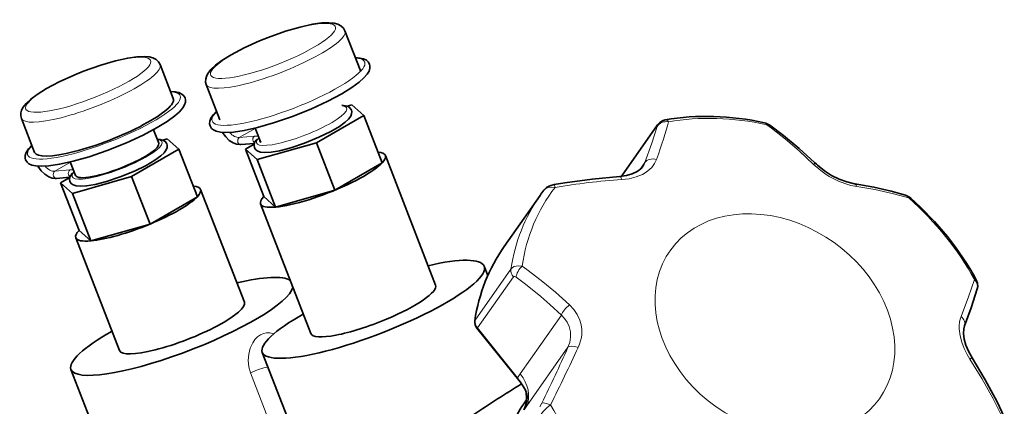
# Model space of a CAD drawing. Extents: x 353 to 846, y 131 to 745.
# Tile 12 of 12: x 711 to 843, y 687 to 739. Entities that reach past the tile are written whole.
import ezdxf

# ---------------------------------------------------------------- set-up
doc = ezdxf.new("R2010")
doc.units = 0

msp = doc.modelspace()

# ---------------------------------------------------------------- linework, layer by layer
at = {"color": 7, "lineweight": 35, "ltscale": 0.146613}
msp.add_line((754.636536, 737.679688), (756.757874, 732.21228), dxfattribs=at)
at = {"color": 7, "lineweight": 35, "ltscale": 0.122177}
for p, q in [((729.790527, 733.130798), (731.558289, 728.574646)), ((711.144836, 725.896362), (712.912598, 721.34021))]:
    msp.add_line(p, q, dxfattribs=at)
at = {"color": 7, "lineweight": 35, "ltscale": 0.126812}
msp.add_line((735.990784, 730.445251), (737.825623, 725.716248), dxfattribs=at)
at = {"color": 7, "lineweight": 35, "ltscale": 0.016312}
msp.add_line((755.566711, 727.713135), (754.939148, 727.534607), dxfattribs=at)
at = {"color": 7, "lineweight": 35, "ltscale": 0.05316}
for p, q in [((757.157715, 726.302368), (755.566711, 727.713135)), ((730.720764, 723.164246), (732.311707, 721.753418)), ((743.722656, 715.396851), (745.31366, 713.986084)), ((718.876709, 710.847961), (720.467712, 709.437195))]:
    msp.add_line(p, q, dxfattribs=at)
at = {"color": 7, "lineweight": 35, "ltscale": 0.183712}
msp.add_line((750.793762, 722.628113), (757.157715, 726.302368), dxfattribs=at)
at = {"color": 7, "lineweight": 35, "ltscale": 0.171049}
for p, q in [((757.157715, 726.302368), (759.632568, 719.923706)), ((741.247803, 721.775513), (743.722656, 715.396851)), ((716.401794, 717.226624), (718.876709, 710.847961))]:
    msp.add_line(p, q, dxfattribs=at)
at = {"color": 7, "lineweight": 35, "ltscale": 0.048635}
for p, q in [((728.89325, 724.385254), (729.596924, 722.571594)), ((717.705811, 720.044617), (718.409485, 718.230957))]:
    msp.add_line(p, q, dxfattribs=at)
at = {"color": 7, "lineweight": 13, "ltscale": 0.061654}
msp.add_line((740.427368, 723.331177), (742.56311, 724.56427), dxfattribs=at)
at = {"color": 7, "lineweight": 35, "ltscale": 0.052304}
msp.add_line((742.550598, 724.596619), (743.307373, 722.646118), dxfattribs=at)
at = {"color": 7, "lineweight": 13, "ltscale": 0.205473}
msp.add_line((796.574097, 724.860046), (791.847717, 718.136047), dxfattribs=at)
at = {"color": 7, "lineweight": 35, "ltscale": 0.209759}
for p, q in [((796.672729, 725.039246), (791.847778, 718.174988)), ((776.040466, 708.679565), (780.865417, 715.543823))]:
    msp.add_line(p, q, dxfattribs=at)
at = {"color": 7, "lineweight": 35, "ltscale": 0.015346}
msp.add_line((730.720764, 723.164246), (730.130371, 722.996277), dxfattribs=at)
at = {"color": 7, "lineweight": 13, "ltscale": 0.051016}
for p, q in [((740.427368, 723.331177), (742.4599, 723.512695)), ((715.624268, 718.790161), (717.656799, 718.97168))]:
    msp.add_line(p, q, dxfattribs=at)
at = {"color": 7, "lineweight": 35, "ltscale": 0.000254}
msp.add_line((742.73999, 723.038147), (742.733887, 723.030029), dxfattribs=at)
at = {"color": 7, "lineweight": 35, "ltscale": 0.183711}
for p, q in [((725.947754, 718.079224), (732.311707, 721.753418)), ((753.268616, 716.249512), (759.632568, 719.923706)), ((728.422668, 711.700623), (734.786621, 715.374817))]:
    msp.add_line(p, q, dxfattribs=at)
at = {"color": 7, "lineweight": 35, "ltscale": 0.171048}
for p, q in [((732.311707, 721.753418), (734.786621, 715.374817)), ((725.947754, 718.079224), (728.422668, 711.700623)), ((717.992798, 715.815796), (720.467712, 709.437195))]:
    msp.add_line(p, q, dxfattribs=at)
at = {"color": 7, "lineweight": 35, "ltscale": 0.045335}
for p, q in [((742.454834, 722.538879), (740.648621, 722.377563)), ((717.651733, 717.997864), (715.84552, 717.836487))]:
    msp.add_line(p, q, dxfattribs=at)
at = {"color": 7, "lineweight": 35, "ltscale": 0.034208}
msp.add_line((742.4328, 722.459656), (741.247803, 721.775513), dxfattribs=at)
at = {"color": 7, "lineweight": 35, "ltscale": 0.053161}
for p, q in [((741.247803, 721.775513), (742.838806, 720.364685)), ((717.992798, 715.815796), (716.401794, 717.226624))]:
    msp.add_line(p, q, dxfattribs=at)
at = {"color": 7, "lineweight": 35, "ltscale": 0.206767}
for p, q in [((742.838806, 720.364685), (750.793762, 722.628113)), ((717.992798, 715.815796), (725.947754, 718.079224)), ((745.31366, 713.986084), (753.268616, 716.249512)), ((720.467712, 709.437195), (728.422668, 711.700623))]:
    msp.add_line(p, q, dxfattribs=at)
at = {"color": 7, "lineweight": 35, "ltscale": 0.171047}
for p, q in [((750.793762, 722.628113), (753.268616, 716.249512)), ((742.838806, 720.364685), (745.31366, 713.986084))]:
    msp.add_line(p, q, dxfattribs=at)
at = {"color": 7, "lineweight": 35, "ltscale": 0.467041}
for p, q in [((760.068237, 720.915771), (766.825806, 703.499146)), ((743.287048, 714.404785), (750.044678, 696.988159))]:
    msp.add_line(p, q, dxfattribs=at)
at = {"color": 7, "lineweight": 13, "ltscale": 0.06057}
msp.add_line((715.624268, 718.790161), (717.722473, 720.001587), dxfattribs=at)
at = {"color": 7, "lineweight": 13, "ltscale": 0.027197}
msp.add_line((794.967163, 719.952148), (794.341553, 719.062134), dxfattribs=at)
at = {"color": 7, "lineweight": 35, "ltscale": 0.035585}
msp.add_line((717.634521, 717.938293), (716.401794, 717.226624), dxfattribs=at)
at = {"color": 7, "lineweight": 35, "ltscale": 0.000255}
msp.add_line((717.93689, 718.497131), (717.930786, 718.488953), dxfattribs=at)
at = {"color": 7, "lineweight": 35, "ltscale": 0.001255}
msp.add_line((791.819824, 718.133301), (791.847778, 718.174988), dxfattribs=at)
at = {"color": 7, "lineweight": 35, "ltscale": 0.406661}
msp.add_line((735.222229, 716.366882), (741.10614, 701.201904), dxfattribs=at)
at = {"color": 7, "lineweight": 35, "ltscale": 0.406659}
msp.add_line((718.441101, 709.855896), (724.325012, 694.690979), dxfattribs=at)
at = {"color": 7, "lineweight": 13, "ltscale": 0.209758}
for p, q in [((776.953796, 705.658813), (772.128845, 698.794617)), ((777.284119, 704.5979), (772.459167, 697.733704))]:
    msp.add_line(p, q, dxfattribs=at)
at = {"color": 7, "lineweight": 35, "ltscale": 0.033723}
msp.add_line((773.351807, 706.031189), (773.839722, 704.773621), dxfattribs=at)
at = {"color": 7, "lineweight": 13, "ltscale": 0.240636}
for p, q in [((783.735474, 699.450073), (778.200256, 691.575378)), ((784.619385, 695.130737), (779.084167, 687.256042))]:
    msp.add_line(p, q, dxfattribs=at)
at = {"color": 7, "lineweight": 35, "ltscale": 0.231515}
msp.add_line((772.369934, 697.690613), (778.171875, 690.472839), dxfattribs=at)
at = {"color": 7, "lineweight": 13, "ltscale": 0.214367}
msp.add_line((772.459167, 697.733704), (777.83136, 691.050537), dxfattribs=at)
at = {"color": 7, "lineweight": 35}
for p, q in [((743.518677, 694.456116), (750.857544, 675.541199)), ((717.799011, 692.158936), (725.137817, 673.244202))]:
    msp.add_line(p, q, dxfattribs=at)
at = {"color": 7, "lineweight": 13, "ltscale": 0.001463}
msp.add_line((744.297058, 692.449768), (744.23877, 692.44458), dxfattribs=at)
at = {"color": 7, "lineweight": 13, "ltscale": 0.355832}
for p, q in [((749.387329, 679.17511), (744.23877, 692.44458)), ((747.093262, 678.433411), (741.944702, 691.702881))]:
    msp.add_line(p, q, dxfattribs=at)
at = {"color": 7, "lineweight": 13, "ltscale": 0.016038}
msp.add_line((778.200256, 691.575378), (777.83136, 691.050537), dxfattribs=at)
at = {"color": 7, "lineweight": 35, "ltscale": 0.015919}
msp.add_line((779.052429, 688.075623), (778.686279, 687.554688), dxfattribs=at)
at = {"color": 7, "lineweight": 13, "ltscale": 0.016037}
msp.add_line((779.084167, 687.256042), (778.715271, 686.731262), dxfattribs=at)
at = {"color": 7, "lineweight": 13, "ltscale": 0.013243}
msp.add_line((780.854126, 687.152283), (781.109802, 687.616211), dxfattribs=at)
at = {"color": 7, "lineweight": 35}
for points in [[(754.636536, 737.679688), (754.431763, 738.039551), (754.084229, 738.363464), (753.663818, 738.577942), (753.177551, 738.706116), (752.489014, 738.768127), (751.514221, 738.72583), (750.276794, 738.5495), (748.614136, 738.181519), (746.648621, 737.612915), (744.304138, 736.783447), (743.14032, 736.313782)], [(743.14032, 736.313782), (741.061584, 735.369751), (739.334595, 734.454834), (738.084595, 733.676331), (737.234436, 733.04364), (736.606262, 732.458374), (736.209595, 731.950378), (736.007813, 731.551575), (735.916748, 731.219849), (735.904907, 730.791565), (735.990784, 730.445251)], [(729.790527, 733.130798), (729.585754, 733.490601), (729.23822, 733.814575), (728.81781, 734.029053), (728.331543, 734.157227), (727.643066, 734.219238), (726.668274, 734.176941), (725.430786, 734.00061), (723.768127, 733.632629), (721.802612, 733.064026), (719.458191, 732.234558), (718.294373, 731.764893)], [(757.936584, 733.202637), (757.76355, 733.492188), (757.512146, 733.713623), (757.130554, 733.898804), (756.654297, 734.015015), (756.037354, 734.070313)], [(736.49408, 724.882935), (736.705688, 724.550293), (736.949707, 724.351868), (737.324707, 724.178467), (737.878601, 724.055664), (738.629028, 724.012024), (739.632507, 724.068481), (741.074585, 724.279236), (742.876587, 724.676147), (745.023743, 725.283875), (747.453918, 726.112854), (750.048706, 727.151855), (752.324219, 728.207214), (754.201416, 729.211487), (755.547852, 730.046448), (756.542542, 730.77356), (757.18219, 731.342773), (757.629822, 731.859253), (757.868591, 732.260193), (757.988281, 732.637085), (758.001465, 732.917114), (757.936584, 733.202637)], [(718.294373, 731.764893), (716.215576, 730.820801), (714.488586, 729.905945), (713.238586, 729.127441), (712.388428, 728.494751), (711.760254, 727.909485), (711.363586, 727.401489), (711.161865, 727.002686), (711.07074, 726.670959), (711.05896, 726.242676), (711.144836, 725.896362)], [(733.133484, 728.661621), (732.956787, 728.955383), (732.701416, 729.177612), (732.314819, 729.362122), (731.822754, 729.478394), (731.187378, 729.530579)], [(711.690979, 720.341919), (711.902588, 720.009277), (712.146606, 719.810852), (712.521606, 719.637451), (713.0755, 719.514587), (713.825928, 719.470947), (714.829407, 719.527405), (716.271484, 719.738159), (718.073486, 720.135071), (720.220642, 720.742798), (722.650818, 721.571777), (725.245605, 722.61084), (727.521118, 723.666199), (729.398315, 724.67041), (730.744751, 725.505371), (731.739441, 726.232483), (732.379089, 726.801758), (732.826782, 727.318176), (733.065491, 727.719116), (733.185181, 728.096069), (733.198364, 728.376099), (733.133484, 728.661621)], [(737.378418, 726.869202), (736.903442, 726.360901), (736.614014, 725.930176), (736.455872, 725.517273), (736.43042, 725.153931), (736.49408, 724.882935)], [(742.462036, 721.956543), (742.637573, 721.684631), (742.901733, 721.493591), (743.300354, 721.362549), (743.870911, 721.311646), (744.695801, 721.364746), (745.849426, 721.563965), (747.365784, 721.955139), (749.208435, 722.569641), (751.142883, 723.361145), (752.715149, 724.133118), (753.879272, 724.818115), (754.667969, 725.389282), (755.119934, 725.812134), (755.410156, 726.204346), (755.534241, 726.517456), (755.548706, 726.850098), (755.50415, 727.016846)], [(755.50415, 727.016846), (755.309692, 727.307617), (755.050781, 727.486572), (754.68512, 727.606934), (754.234253, 727.658447)], [(796.672729, 725.039246), (797.003662, 725.39856), (797.402893, 725.631531), (797.703979, 725.715698)], [(811.773621, 724.983337), (813.610657, 723.602478), (815.700867, 721.867798), (817.774414, 719.981445), (818.032166, 719.73584)], [(730.70105, 722.475769), (730.509094, 722.764221), (730.20459, 722.965576), (729.807129, 723.079956), (729.384583, 723.119019)], [(738.129089, 724.029419), (738.599487, 723.402832), (739.07782, 722.948425), (739.60144, 722.608276), (740.067017, 722.429932), (740.485474, 722.371704), (740.648621, 722.377563)], [(742.462036, 721.956543), (742.408569, 722.285095), (742.493286, 722.641602), (742.700378, 722.987183), (742.733887, 723.030029)], [(712.541382, 722.295898), (712.077942, 721.791687), (711.784851, 721.338562), (711.641357, 720.919373), (711.634277, 720.555786), (711.690979, 720.341919)], [(717.658936, 717.415527), (717.834473, 717.143555), (718.098694, 716.952515), (718.497253, 716.821472), (719.067871, 716.77063), (719.8927, 716.823669), (721.046326, 717.022949), (722.562744, 717.414063), (724.405396, 718.028625), (726.339783, 718.820129), (727.912048, 719.592102), (729.076172, 720.277039), (729.864868, 720.848267), (730.316833, 721.271118), (730.607056, 721.66333), (730.73114, 721.97644), (730.745605, 722.309082), (730.70105, 722.475769)], [(713.325989, 719.488403), (713.796387, 718.861755), (714.274719, 718.40741), (714.79834, 718.067261), (715.263916, 717.888916), (715.682373, 717.830627), (715.84552, 717.836487)], [(794.707092, 719.452759), (794.400879, 719.111633), (793.903015, 718.754395), (793.229736, 718.445984), (792.486084, 718.237976), (791.579895, 718.110535)], [(822.972107, 717.172791), (822.096191, 717.36792), (821.102417, 717.718994), (820.070068, 718.226379), (819.10199, 718.846741), (818.149963, 719.625), (818.032166, 719.73584)], [(717.658936, 717.415527), (717.605469, 717.74408), (717.690186, 718.100586), (717.897278, 718.446167), (717.930786, 718.488953)], [(791.579895, 718.110535), (787.882385, 717.752014), (784.213623, 717.24884), (782.759949, 717.005554)], [(782.759949, 717.005554), (782.200745, 716.847778), (781.75238, 716.603577), (781.413696, 716.289063), (781.369202, 716.233032)], [(822.972107, 717.172791), (825.758362, 716.669983), (828.094849, 716.126343), (830.018188, 715.572327)], [(839.525818, 704.21051), (839.686401, 703.765747), (839.706604, 703.32196), (839.636353, 702.973267)], [(839.636353, 702.973267), (838.821777, 700.448059), (837.948486, 698.002319)], [(838.964417, 693.698486), (838.45874, 694.620972), (838.127686, 695.426514), (837.909485, 696.215332), (837.813965, 696.982666), (837.847534, 697.604858), (837.948486, 698.002319)], [(838.964417, 693.698486), (840.710999, 690.761292), (842.311279, 687.791809), (843.288269, 685.800659)], [(779.070496, 688.888306), (778.880432, 689.44519), (778.554749, 689.976868), (778.171814, 690.472778)], [(778.704163, 686.716431), (778.909851, 687.28241), (779.074463, 687.923035), (779.115417, 688.508362), (779.070496, 688.888306)]]:
    msp.add_lwpolyline(points, dxfattribs=at)
at = {"color": 7, "lineweight": 13}
for points in [[(794.967163, 719.952148), (795.898926, 722.570435), (796.624573, 724.831726)], [(796.624573, 724.831726), (796.637695, 724.88446), (796.639343, 724.911865), (796.637817, 724.916931), (796.636658, 724.918701), (796.633606, 724.920532), (796.630981, 724.920593), (796.624451, 724.917969), (796.611328, 724.90686), (796.574097, 724.860046)], [(817.595947, 719.751892), (815.758362, 721.476196), (813.887695, 723.095459), (811.989502, 724.59259), (811.373962, 725.045715)], [(796.532227, 720.379028), (796.273743, 719.828979), (795.886597, 719.310852), (795.379211, 718.846375), (795.020142, 718.598267), (794.630005, 718.379517), (793.780701, 718.033813), (792.829407, 717.798279), (791.855774, 717.679016)], [(817.595947, 719.751892), (818.597412, 718.884705), (819.157959, 718.478516), (819.750549, 718.100647), (820.363525, 717.760071), (820.99353, 717.459534), (821.825806, 717.135132), (822.648315, 716.894165), (823.441589, 716.738647)], [(781.369202, 716.233032), (781.626221, 716.45752), (781.971985, 716.59845), (782.411499, 716.658752), (782.878479, 716.630066)], [(830.447571, 715.213806), (828.230469, 715.823608), (825.887207, 716.329285), (823.441589, 716.738647)], [(778.466309, 706.046448), (777.905334, 706.083618), (777.639709, 706.052124), (777.394897, 705.983154), (777.1427, 705.848633), (776.953796, 705.658813)], [(784.834534, 700.837097), (782.949646, 702.534241), (781.034241, 704.127625), (779.094604, 705.600586), (778.466309, 706.046448)], [(777.642456, 704.560425), (777.440002, 704.653748), (777.348938, 704.647583), (777.284119, 704.5979)], [(783.735474, 699.450073), (782.165955, 700.906738), (780.984253, 701.940979), (779.800354, 702.921387), (778.720886, 703.765503), (777.642456, 704.560364)], [(837.484009, 699.269592), (838.473572, 701.897644), (839.271973, 704.236145)], [(784.834534, 700.837097), (785.397766, 700.228577), (785.866699, 699.532043), (786.21637, 698.761169), (786.38855, 698.140869), (786.473511, 697.505127), (786.470032, 696.868286), (786.417114, 696.432251), (786.325256, 696.006226), (786.183899, 695.555908), (786.003662, 695.12384)], [(783.735474, 699.450073), (784.163635, 699.00824), (784.520386, 698.493774), (784.786072, 697.917114), (784.957031, 697.209167), (784.977661, 696.483459), (784.858154, 695.786072), (784.619385, 695.130737)], [(837.48407, 699.269592), (837.364136, 698.898926), (837.281433, 698.495605), (837.238098, 698.063904), (837.235413, 697.609924), (837.350342, 696.659729), (837.574707, 695.806091), (837.895874, 694.968262), (838.293396, 694.165222), (838.653137, 693.556335)], [(772.369934, 697.690613), (772.384949, 697.679688), (772.397095, 697.678955), (772.406067, 697.681641), (772.425903, 697.694885), (772.459167, 697.733704)], [(741.944702, 691.702881), (741.712891, 692.511292), (741.627197, 693.35199), (741.688904, 694.194031), (741.895447, 695.002625), (742.051941, 695.384644), (742.242981, 695.744873), (742.539001, 696.168152), (742.886536, 696.530273), (743.278442, 696.814697), (743.682373, 696.998901), (744.103027, 697.08844), (744.526428, 697.079712), (745.048706, 696.932495)], [(843.08667, 685.594543), (841.727051, 688.28479), (840.244446, 690.941284), (838.653198, 693.556335)], [(780.956604, 686.098145), (781.315796, 686.529175), (781.775085, 686.977966), (782.281006, 687.404846)]]:
    msp.add_lwpolyline(points, dxfattribs=at)
at = {"color": 7, "lineweight": 35}
for centre, radius, start, end in [((810.589783, 723.36377), 2.005478, 53.835104, 77.251065), ((799.711792, 702.296326), 23.036543, 142.772523, 144.895865), ((829.475769, 713.799438), 1.853483, 48.743942, 72.987675), ((773.397034, 698.512268), 1.315468, 171.568382, 218.660122), ((894.255737, 503.207642), 220.010658, 121.784677, 123.768547), ((799.856628, 689.686829), 20.86662, 181.505287, 184.952565)]:
    msp.add_arc(centre, radius, start, end, dxfattribs=at)
at = {"color": 7, "lineweight": 13}
for centre, radius, start, end in [((793.031433, 720.644104), 2.055856, 324.587863, 340.329052), ((797.937378, 626.531921), 91.348821, 93.8173, 99.488624), ((772.303345, 698.680298), 0.208763, 146.772678, 173.16442), ((470.705078, 837.15686), 344.548337, 334.277088, 335.656296), ((407.762177, 872.780762), 417.885858, 333.665932, 334.840937), ((745.940918, 693.102234), 1.82478, 186.967539, 201.124226)]:
    msp.add_arc(centre, radius, start, end, dxfattribs=at)
for centre, major_axis, ratio, start_param, end_param in [((744.960144, 734.973694), (-8.390564, -3.255493), 0.211325, 4.8443032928, 11.1274885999), ((745.31366, 734.062439), (-9.322876, -3.617249), 0.211325, 6.2831780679, 9.4247707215), ((720.114136, 730.424805), (-8.390564, -3.255493), 0.211325, 4.8443032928, 11.1274885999), ((747.038574, 729.498474), (-10.255127, -3.978943), 0.211325, 5.8443775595, 9.8449312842), ((720.467712, 729.51355), (-9.322876, -3.617249), 0.211325, 6.2831780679, 9.4247707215), ((722.235474, 724.957397), (-10.255127, -3.978943), 0.211325, 5.8536247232, 9.8544923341), ((748.806335, 724.942322), (6.054932, 2.349304), 0.211325, 2.7921348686, 6.6583928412), ((797.950378, 724.148315), (1.437622, -0.42804), 0.867717, 1.697349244, 2.9273822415), ((797.684265, 723.513794), (-0.080688, -2.205994), 0.363853, 2.6453800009, 3.2173511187), ((810.776489, 695.820496), (28.480591, -20.019409), 0.788675, 2.0586403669, 2.4755885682), ((715.595337, 567.780579), (-82.923706, -162.670197), 0.047339, 2.8111953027, 2.9157231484), ((797.899902, 724.176636), (-1.227173, 0.86261), 0.788675, 6.2831689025, 6.4559046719), ((810.959656, 723.423157), (-0.002869, -1.903625), 0.414113, 2.591875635, 3.0530518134), ((810.901794, 723.762695), (-0.871826, -1.220642), 0.505377, 3.1415941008, 3.6386528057), ((724.003235, 720.401245), (6.054932, 2.349304), 0.211325, 2.7921348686, 6.6759974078), ((739.720276, 725.153625), (1, -1.732056), 0.57735, 5.0556656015, 6.0213859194), ((740.604126, 722.875549), (-0.044495, 0.498047), 0.788675, 0.3508794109, 1.9216757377), ((742.636658, 723.057129), (-0.044495, 0.498047), 0.788675, 0.3508794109, 1.9216757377), ((742.636658, 723.057129), (0.044495, -0.498047), 0.788675, 5.0632683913, 5.7614804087), ((740.692139, 722.492126), (2.330688, 0.904297), 0.211325, 5.9337275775, 6.9150996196), ((743.124146, 722.717529), (0.39032, -0.3125), 0.918339, 2.5783548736, 3.1415922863), ((740.604126, 722.875549), (0.044495, -0.498047), 0.788675, 5.0632683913, 6.2831763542), ((796.292969, 719.268677), (1.407166, -0.519531), 0.753945, 1.6777414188, 2.9800499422), ((714.917175, 720.61261), (1, -1.732056), 0.57735, 5.0556656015, 6.0213859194), ((717.833557, 718.516052), (-0.044495, 0.498047), 0.788675, 0.3508794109, 1.9216757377), ((715.889038, 717.95105), (2.330688, 0.904297), 0.211325, 0.197979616, 0.6319143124), ((816.994873, 718.652344), (-1.037354, -1.083496), 0.367916, 3.1415939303, 3.7740101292), ((715.801025, 718.334534), (-0.044495, 0.498047), 0.788675, 0.3508794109, 1.9216757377), ((715.801025, 718.334534), (0.044495, -0.498047), 0.788675, 5.0632683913, 6.2831749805), ((717.833557, 718.516052), (0.044495, -0.498047), 0.788675, 5.0632683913, 5.7614804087), ((718.321045, 718.176453), (0.39032, -0.3125), 0.918339, 2.5783548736, 3.1415922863), ((715.889038, 717.95105), (2.330688, 0.904297), 0.211325, 5.9337275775, 6.0842278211), ((791.696777, 716.615112), (0.116882, -1.495422), 0.224986, 2.3446153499, 3.1415953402), ((793.074951, 717.312378), (-1.227173, 0.86261), 0.788675, 0.0000006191, 0.0417968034), ((810.776489, 695.820496), (28.480591, -20.019409), 0.788675, 3.1058381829, 3.5227861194), ((783.020264, 715.52832), (0.260376, -1.477234), 0.051144, 2.4034648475, 3.1415937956), ((822.740112, 715.690857), (-0.231995, -1.481934), 0.547071, 2.4378848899, 3.1415911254), ((810.164124, 694.949341), (29.298706, -20.594482), 0.788675, 3.1415911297, 3.5162576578), ((812.441589, 698.189392), (14.100891, -9.911743), 0.788675, 3.2907132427, 9.5738985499), ((829.564453, 714.142639), (-0.453735, -1.429749), 0.673538, 2.6036484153, 3.1415913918), ((829.297363, 714.085144), (1.413147, 1.093628), 0.237361, 0.044117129, 0.4609506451), ((810.776489, 695.820496), (28.480591, -20.019409), 0.788675, 1.0114428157, 1.4283907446), ((805.339172, 688.085083), (29.298706, -20.594482), 0.788675, 3.1415928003, 3.5162576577), ((778.344788, 705.210266), (-1.227173, 0.86261), 0.788675, 0.3746650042, 1.2199169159), ((778.703125, 705.172791), (-0.871826, -1.220642), 0.505377, 4.3201793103, 5.5502123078), ((837.641663, 702.690979), (1.876038, 1.531494), 0.180333, 6.2501408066, 6.6730695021), ((838.198792, 703.401428), (1.437622, -0.42804), 0.867717, 6.2830566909, 7.2990086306), ((784.796143, 700.062439), (-1.037354, -1.083496), 0.367916, 4.3109851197, 5.6132939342), ((836.541382, 698.521851), (1.407166, -0.519531), 0.753945, 6.28318143, 7.4239516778), ((773.519836, 698.346069), (-1.227173, 0.86261), 0.788675, 0.3746650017, 1.2199169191), ((785.94519, 694.447327), (1.366516, -0.61853), 0.431857, 1.7218635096, 3.0241731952), ((837.69043, 692.906738), (1.274048, 0.791748), 0.045829, 6.2831820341, 6.9692720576), ((742.824585, 691.628113), (1.864563, 0.72345), 0.211325, 0.6319136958, 1.9786208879), ((774.664734, 689.534119), (4.090576, -2.875305), 0.788675, 0.1727241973, 1.219912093), ((780.12915, 688.835938), (2.294861, -2.21814), 0.095154, 3.1565312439, 3.789441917), ((782.435669, 686.9328), (1.351257, -0.651184), 0.245321, 1.8023503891, 3.0323828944), ((810.776489, 695.820496), (28.480591, -20.019409), 0.788675, 4.1530357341, 4.5699836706)]:
    msp.add_ellipse(centre, major_axis=major_axis, ratio=ratio, start_param=start_param, end_param=end_param, dxfattribs=at)
at = {"color": 7, "lineweight": 35}
for centre, major_axis, ratio, start_param, end_param in [((722.235474, 724.957397), (-9.322876, -3.617249), 0.211325, 6.2831780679, 9.4247707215), ((747.038574, 729.498474), (-9.322876, -3.617249), 0.211325, 6.1930295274, 6.2831780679), ((810.274414, 694.654968), (29.214172, -21.155457), 0.79974, 2.0732807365, 2.4772705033), ((748.806335, 724.942322), (5.593689, 2.170349), 0.211325, 3.0228457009, 3.1415854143), ((724.003235, 720.401245), (5.593689, 2.170349), 0.211325, 4.8443032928, 6.2831780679), ((751.677612, 717.660278), (8.390564, 3.255493), 0.211325, 3.7735069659, 6.2831780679), ((751.677612, 717.660278), (8.390564, 3.255493), 0.211325, 6.2831780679, 6.6984609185), ((724.003235, 720.401245), (5.593689, 2.170349), 0.211325, 3.1415854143, 4.8443032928), ((726.831665, 713.111389), (8.390564, 3.255493), 0.211325, 6.2831780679, 6.6984609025), ((726.831665, 713.111389), (8.390564, 3.255493), 0.211325, 5.8679020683, 6.2831780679), ((726.831665, 713.111389), (8.390564, 3.255493), 0.211325, 3.7735069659, 5.8679020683), ((751.677612, 717.660278), (8.390564, 3.255493), 0.211325, 2.7263094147, 3.1415854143), ((810.198303, 695.074097), (29.339966, -20.50946), 0.797412, 1.0177926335, 1.4228998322), ((751.677612, 717.660278), (8.390564, 3.255493), 0.211325, 3.1415854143, 3.7735069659), ((726.831665, 713.111389), (8.390564, 3.255493), 0.211325, 2.7263094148, 3.1415854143), ((726.831665, 713.111389), (8.390564, 3.255493), 0.211325, 3.1415854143, 3.7735069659), ((805.254639, 688.151978), (29.220093, -20.519226), 0.793219, 3.1412307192, 3.5183333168), ((758.435242, 700.243652), (-14.916565, -5.787537), 0.211325, 3.1415854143, 4.1149802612), ((758.435242, 700.243652), (-14.916565, -5.787537), 0.211325, 6.2831780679, 9.4247707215), ((732.715576, 697.946411), (-14.916565, -5.787537), 0.211325, 3.2961835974, 4.1149802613), ((732.715576, 697.946411), (-14.916565, -5.787537), 0.211325, 6.2831780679, 9.2703212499), ((758.435242, 700.243652), (-8.390564, -3.255493), 0.211325, 1.7027106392, 3.1415854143), ((732.715576, 697.946411), (-8.390564, -3.255493), 0.211325, 6.2831780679, 9.4247707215), ((758.435242, 700.243652), (-14.916565, -5.787537), 0.211325, 5.3098558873, 6.2831780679), ((758.435242, 700.243652), (-8.390564, -3.255493), 0.211325, 6.2831780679, 7.9858959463), ((732.715576, 697.946411), (-14.916565, -5.787537), 0.211325, 5.3098558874, 6.2831780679), ((796.275452, 675.190613), (-17.589355, 12.363831), 0.788675, 6.2831666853, 6.7047220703)]:
    msp.add_ellipse(centre, major_axis=major_axis, ratio=ratio, start_param=start_param, end_param=end_param, dxfattribs=at)

doc.saveas('drawing.dxf')
